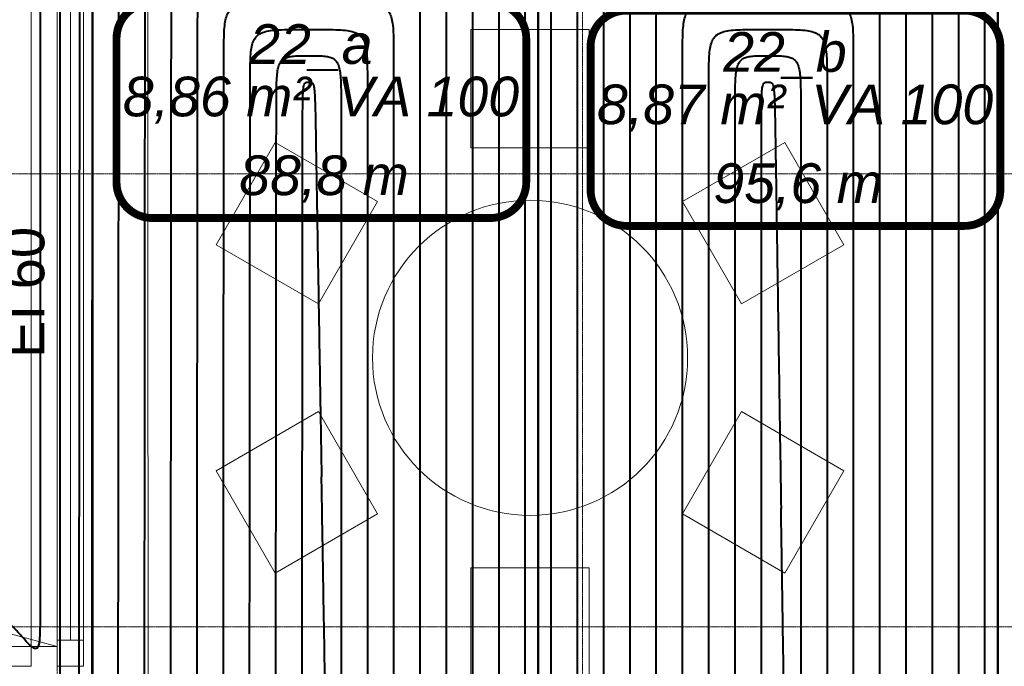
# Model space of a CAD drawing. Header units: millimetres. Extents: x 49908 to 79848, y -11883 to -3092.
# Tile 157 of 222: x 69276 to 69651, y -4614 to -4368. Entities that reach past the tile are written whole.
import ezdxf
from ezdxf.lldxf.tags import DXFTag

# ---------------------------------------------------------------- set-up
doc = ezdxf.new("R2010")
doc.units = ezdxf.units.MM
doc.linetypes.add('DASHDOT', pattern=[1, 0.5, -0.25, 0, -0.25])
doc.linetypes.add('DASHED', pattern=[19.05, 12.7, -6.35])
for name, color, linetype, lineweight in [('A stolarka', 9, 'Continuous', 9), ('A wyp ruchome', 9, 'Continuous', 9), ('A_OSIE', 9, 'DASHDOT', 9), ('A_PRZERYW', 9, 'DASHED', 9), ('\x9dciany', 9, 'Continuous', 9)]:
    doc.layers.add(name, color=color, linetype=linetype, lineweight=lineweight)
doc.layers.add('A_WYMIAR', color=9, linetype='Continuous', lineweight=5, transparency=0.2)
doc.layers.add('IS_Ogrzewanie_płaszczyznowe', color=7, linetype='SOLID', true_color=0xac00e6)
doc.layers.add('IS_Ogrzewanie_płaszczyznowe_-_opis', color=7, linetype='SOLID', true_color=0xf000f0)
doc.layers.add('IS_Rys.pętli_o.p._Powrót', color=7, linetype='DASH', lineweight=13, true_color=0x4c9a5f)
doc.layers.add('IS_Rys.pętli_o.p._Zasilanie', color=7, linetype='SOLID', lineweight=13, true_color=0xff8c1a)
tags = doc.linetypes.add('DASH', pattern=[15, 10, -5]).pattern_tags.tags
tags[6:7] = [DXFTag(74, 4), DXFTag(75, 0), DXFTag(340, '0'), DXFTag(46, 0.0), DXFTag(50, 0.0), DXFTag(44, 0.0), DXFTag(45, 0.0)]
tags[4:5] = [DXFTag(74, 4), DXFTag(75, 0), DXFTag(340, '0'), DXFTag(46, 0.0), DXFTag(50, 0.0), DXFTag(44, 0.0), DXFTag(45, 0.0)]
tags = doc.linetypes.add('SOLID', pattern=[10, 10, 0]).pattern_tags.tags
tags[6:7] = [DXFTag(74, 4), DXFTag(75, 0), DXFTag(340, '0'), DXFTag(46, 0.0), DXFTag(50, 0.0), DXFTag(44, 0.0), DXFTag(45, 0.0)]
tags[4:5] = [DXFTag(74, 4), DXFTag(75, 0), DXFTag(340, '0'), DXFTag(46, 0.0), DXFTag(50, 0.0), DXFTag(44, 0.0), DXFTag(45, 0.0)]

msp = doc.modelspace()

# ---------------------------------------------------------------- linework, layer by layer
at = {"layer": 'A stolarka'}
for p, q in [((69300.47, -4614.13), (69300.47, -4316.63)), ((69290.47, -4604.13), (69290.47, -4326.63)), ((69295.47, -4604.13), (69295.47, -4326.63))]:
    msp.add_line(p, q, dxfattribs=at)
msp.add_lwpolyline([(69300.47, -4614.13), (69300.47, -4604.13), (69290.47, -4604.13), (69290.47, -4614.13), (69300.47, -4614.13)], dxfattribs=at)
at = {"layer": 'A wyp ruchome'}
for points in [[(69492.97, -4416.63), (69447.97, -4416.63), (69447.97, -4371.63), (69492.97, -4371.63), (69492.97, -4416.63)], [(69412.44, -4437.14), (69389.94, -4476.11), (69350.97, -4453.61), (69373.47, -4414.64), (69412.44, -4437.14)], [(69551, -4476.11), (69528.5, -4437.14), (69567.47, -4414.64), (69589.97, -4453.61), (69551, -4476.11)], [(69389.94, -4517.14), (69412.44, -4556.11), (69373.47, -4578.61), (69350.97, -4539.64), (69389.94, -4517.14)], [(69528.5, -4556.11), (69551, -4517.14), (69589.97, -4539.64), (69567.47, -4578.61), (69528.5, -4556.11)], [(69447.97, -4576.63), (69492.97, -4576.63), (69492.97, -4621.63), (69447.97, -4621.63), (69447.97, -4576.63)]]:
    msp.add_lwpolyline(points, close=True, dxfattribs=at)
msp.add_circle((69470.47, -4496.63), 60, dxfattribs=at)
at = {"layer": 'A_OSIE', "ltscale": 0.3, "transparency": 33554559}
for p, q in [((69290.47, -3902.99), (69290.47, -7140.05)), ((69490.47, -3902.99), (69490.47, -7140.05)), ((70341.81, -4426.63), (67440.85, -4426.63)), ((67440.85, -4599.13), (70341.81, -4599.13))]:
    msp.add_line(p, q, dxfattribs=at)
at = {"layer": 'A_PRZERYW', "ltscale": 0.01}
for points in [[(69304.08, -6611.63), (69304.08, -4282.11)], [(69300.47, -4306.63), (69300.47, -4614.13)], [(69325.47, -6611.63), (69324.96, -4306.63)], [(69280.47, -4316.63), (69280.47, -4614.13)], [(68700.47, -4614.13), (69280.47, -4614.13)]]:
    msp.add_lwpolyline(points, dxfattribs=at)
at = {"layer": 'IS_Ogrzewanie_płaszczyznowe', "lineweight": 40}
for p, q in [((69291.43, -4306.69), (69291.43, -4617.99)), ((69298.96, -4306.63), (69298.53, -4813.3)), ((69473.53, -4813.3), (69473.53, -4306.63)), ((69473.53, -4306.63), (69473.53, -4813.3)), ((69648.53, -4306.63), (69648.53, -4813.3)), ((69648.53, -4813.3), (69648.53, -4306.63))]:
    msp.add_line(p, q, dxfattribs=at)
at = {"layer": 'IS_Ogrzewanie_płaszczyznowe_-_opis'}
for points in [[(69326.69, -4443.41, 3, 3, 0), (69455.36, -4443.41, 3, 3, 0.414214), (69469.02, -4429.74, 3, 3, 0), (69469.02, -4375.07, 3, 3, 0.414214), (69455.36, -4361.41, 3, 3, 0), (69326.69, -4361.41, 3, 3, 0.414214), (69313.02, -4375.07, 3, 3, 0), (69313.02, -4429.74, 3, 3, 0.414214), (69326.69, -4443.41, 3, 3, 0)], [(69507.19, -4446.41, 3, 3, 0), (69635.86, -4446.41, 3, 3, 0.414214), (69649.52, -4432.74, 3, 3, 0), (69649.52, -4378.07, 3, 3, 0.414214), (69635.86, -4364.41, 3, 3, 0), (69507.19, -4364.41, 3, 3, 0.414214), (69493.52, -4378.07, 3, 3, 0), (69493.52, -4432.74, 3, 3, 0.414214), (69507.19, -4446.41, 3, 3, 0)]]:
    msp.add_lwpolyline(points, format="xyseb", dxfattribs=at)
at = {"layer": 'IS_Rys.pętli_o.p._Powrót', "lineweight": 40}
for points, knots in [([(69303.55, -4788.3), (69303.55, -4784.75), (69303.56, -4771.49), (69303.59, -4743.7), (69303.62, -4701.49), (69303.67, -4649), (69303.72, -4590.33), (69303.77, -4529.6), (69303.82, -4470.93), (69303.86, -4418.43), (69303.9, -4376.23), (69303.92, -4348.44), (69303.93, -4335.17), (69303.94, -4331.63)], [0, 0, 0, 0, 0.106363, 0.398002, 0.833747, 1.372422, 1.972857, 2.593878, 3.194313, 3.732989, 4.168733, 4.460373, 4.566735, 4.566735, 4.566735, 4.566735]), ([(69468.53, -4331.63), (69468.53, -4334.81), (69468.53, -4346.74), (69468.53, -4371.74), (69468.53, -4409.69), (69468.53, -4456.89), (69468.53, -4509.65), (69468.53, -4564.26), (69468.53, -4617.02), (69468.53, -4664.23), (69468.53, -4702.18), (69468.53, -4727.17), (69468.53, -4739.1), (69468.53, -4742.29)], [0, 0, 0, 0, 0.095646, 0.357901, 0.74974, 1.234141, 1.774077, 2.332526, 2.872462, 3.356862, 3.748702, 4.010957, 4.106603, 4.106603, 4.106603, 4.106603]), ([(69478.53, -4752.29), (69478.53, -4749.02), (69478.53, -4736.8), (69478.53, -4711.2), (69478.53, -4672.33), (69478.53, -4623.97), (69478.53, -4569.93), (69478.53, -4513.99), (69478.53, -4459.94), (69478.53, -4411.59), (69478.53, -4372.71), (69478.53, -4347.11), (69478.53, -4334.89), (69478.53, -4331.63)], [0, 0, 0, 0, 0.097975, 0.366616, 0.767997, 1.264193, 1.817278, 2.389325, 2.94241, 3.438605, 3.839987, 4.108628, 4.206603, 4.206603, 4.206603, 4.206603]), ([(69643.53, -4331.63), (69643.53, -4335), (69643.53, -4347.63), (69643.53, -4374.08), (69643.53, -4414.25), (69643.53, -4464.22), (69643.53, -4520.07), (69643.53, -4577.87), (69643.53, -4633.72), (69643.53, -4683.69), (69643.53, -4723.86), (69643.53, -4750.31), (69643.53, -4762.94), (69643.53, -4766.32)], [0, 0, 0, 0, 0.101243, 0.378844, 0.793612, 1.306357, 1.877888, 2.469015, 3.040546, 3.553291, 3.968059, 4.24566, 4.346903, 4.346903, 4.346903, 4.346903]), ([(69283.93, -4334.19), (69283.93, -4336.18), (69283.93, -4343.62), (69283.93, -4359.22), (69283.93, -4382.9), (69283.93, -4412.37), (69283.93, -4445.29), (69283.93, -4479.38), (69283.93, -4512.31), (69283.93, -4541.77), (69283.93, -4565.45), (69283.93, -4581.05), (69283.93, -4588.5), (69283.93, -4590.49)], [0, 0, 0, 0, 0.059694, 0.223372, 0.467926, 0.770248, 1.107231, 1.455769, 1.792752, 2.095074, 2.339628, 2.503306, 2.563, 2.563, 2.563, 2.563]), ([(69323.6, -4732.29), (69323.6, -4729.33), (69323.61, -4718.27), (69323.63, -4695.11), (69323.66, -4659.93), (69323.7, -4616.17), (69323.74, -4567.27), (69323.78, -4516.65), (69323.82, -4467.74), (69323.86, -4423.98), (69323.89, -4388.81), (69323.91, -4365.64), (69323.92, -4354.58), (69323.92, -4351.63)], [0, 0, 0, 0, 0.088659, 0.331755, 0.69497, 1.143983, 1.644476, 2.162128, 2.662621, 3.111634, 3.474849, 3.717946, 3.806604, 3.806604, 3.806604, 3.806604]), ([(69343.9, -4371.63), (69343.9, -4369.97), (69343.91, -4366.95), (69343.98, -4362.85), (69344.23, -4359.54), (69344.74, -4356.91), (69345.66, -4354.85), (69347.15, -4353.36), (69349.2, -4352.45), (69351.83, -4351.94), (69355.14, -4351.7), (69359.25, -4351.62), (69362.26, -4351.63), (69363.92, -4351.63)], [0, 0, 0, 0, 0.0497374, 0.0904731, 0.1232074, 0.1492079, 0.1703855, 0.1897315, 0.2109091, 0.2369097, 0.2696439, 0.3103796, 0.360117, 0.360117, 0.360117, 0.360117]), ([(69408.53, -4351.63), (69410.18, -4351.63), (69413.2, -4351.62), (69417.31, -4351.7), (69420.62, -4351.94), (69423.24, -4352.45), (69425.3, -4353.36), (69426.79, -4354.85), (69427.7, -4356.91), (69428.21, -4359.54), (69428.45, -4362.85), (69428.53, -4366.95), (69428.53, -4369.97), (69428.53, -4371.63)], [0, 0, 0, 0, 0.0497373, 0.0904721, 0.1232039, 0.1491998, 0.1703704, 0.1897083, 0.2108788, 0.2368747, 0.2696065, 0.3103414, 0.3600787, 0.3600787, 0.3600787, 0.3600787]), ([(69448.53, -4351.63), (69448.53, -4354.5), (69448.53, -4365.27), (69448.53, -4387.83), (69448.53, -4422.08), (69448.53, -4464.69), (69448.53, -4512.31), (69448.53, -4561.6), (69448.53, -4609.22), (69448.53, -4651.83), (69448.53, -4686.08), (69448.53, -4708.64), (69448.53, -4719.41), (69448.53, -4722.29)], [0, 0, 0, 0, 0.08633, 0.32304, 0.676713, 1.11393, 1.601275, 2.105328, 2.592673, 3.02989, 3.383563, 3.620273, 3.706603, 3.706603, 3.706603, 3.706603]), ([(69498.53, -4766.32), (69498.53, -4763.1), (69498.53, -4751.05), (69498.53, -4725.81), (69498.53, -4687.49), (69498.53, -4639.82), (69498.53, -4586.54), (69498.53, -4531.4), (69498.53, -4478.12), (69498.53, -4430.45), (69498.53, -4392.13), (69498.53, -4366.89), (69498.53, -4354.85), (69498.53, -4351.63)], [0, 0, 0, 0, 0.096585, 0.361413, 0.757098, 1.246252, 1.791487, 2.355416, 2.900651, 3.389805, 3.78549, 4.050318, 4.146903, 4.146903, 4.146903, 4.146903]), ([(69518.53, -4371.63), (69518.53, -4369.97), (69518.52, -4366.95), (69518.6, -4362.85), (69518.85, -4359.54), (69519.35, -4356.91), (69520.26, -4354.85), (69521.75, -4353.36), (69523.81, -4352.45), (69526.44, -4351.94), (69529.75, -4351.7), (69533.85, -4351.62), (69536.87, -4351.63), (69538.53, -4351.63)], [0, 0, 0, 0, 0.0497373, 0.0904721, 0.1232039, 0.1491998, 0.1703704, 0.1897083, 0.2108788, 0.2368747, 0.2696065, 0.3103414, 0.3600787, 0.3600787, 0.3600787, 0.3600787]), ([(69583.53, -4351.63), (69585.18, -4351.63), (69588.2, -4351.62), (69592.31, -4351.7), (69595.62, -4351.94), (69598.24, -4352.45), (69600.3, -4353.36), (69601.79, -4354.85), (69602.7, -4356.91), (69603.21, -4359.54), (69603.45, -4362.85), (69603.53, -4366.95), (69603.53, -4369.97), (69603.53, -4371.63)], [0, 0, 0, 0, 0.0497373, 0.0904721, 0.1232039, 0.1491998, 0.1703704, 0.1897083, 0.2108788, 0.2368747, 0.2696065, 0.3103414, 0.3600787, 0.3600787, 0.3600787, 0.3600787]), ([(69623.53, -4351.63), (69623.53, -4354.69), (69623.53, -4366.16), (69623.53, -4390.18), (69623.53, -4426.65), (69623.53, -4472.02), (69623.53, -4522.73), (69623.53, -4575.22), (69623.53, -4625.92), (69623.53, -4671.29), (69623.53, -4707.77), (69623.53, -4731.79), (69623.53, -4743.25), (69623.53, -4746.32)], [0, 0, 0, 0, 0.091926, 0.343983, 0.720584, 1.186147, 1.705086, 2.241817, 2.760756, 3.226319, 3.60292, 3.854976, 3.946903, 3.946903, 3.946903, 3.946903]), ([(69343.61, -4722.29), (69343.61, -4719.56), (69343.62, -4709.38), (69343.63, -4688.04), (69343.66, -4655.63), (69343.7, -4615.32), (69343.73, -4570.27), (69343.77, -4523.64), (69343.81, -4478.59), (69343.85, -4438.28), (69343.87, -4405.88), (69343.89, -4384.54), (69343.9, -4374.35), (69343.9, -4371.63)], [0, 0, 0, 0, 0.081671, 0.305609, 0.640199, 1.053825, 1.514874, 1.99173, 2.452779, 2.866405, 3.200995, 3.424933, 3.506604, 3.506604, 3.506604, 3.506604]), ([(69363.89, -4391.63), (69363.89, -4389.97), (69363.89, -4386.95), (69363.97, -4382.85), (69364.21, -4379.54), (69364.72, -4376.91), (69365.64, -4374.85), (69367.13, -4373.36), (69369.19, -4372.45), (69371.81, -4371.94), (69375.12, -4371.7), (69379.23, -4371.62), (69382.25, -4371.63), (69383.9, -4371.63)], [0, 0, 0, 0, 0.0497374, 0.0904731, 0.1232074, 0.1492079, 0.1703855, 0.1897315, 0.2109091, 0.2369097, 0.2696439, 0.3103796, 0.360117, 0.360117, 0.360117, 0.360117]), ([(69383.9, -4371.63), (69383.94, -4371.63), (69384.07, -4371.63), (69384.36, -4371.63), (69384.78, -4371.63), (69385.31, -4371.63), (69385.91, -4371.63), (69386.52, -4371.63), (69387.12, -4371.63), (69387.65, -4371.63), (69388.08, -4371.63), (69388.36, -4371.63), (69388.49, -4371.63), (69388.53, -4371.63)], [0, 0, 0, 0, 0.00107685, 0.00402951, 0.00844113, 0.01389486, 0.01997387, 0.02626129, 0.0323403, 0.03779403, 0.04220565, 0.04515831, 0.04623516, 0.04623516, 0.04623516, 0.04623516]), ([(69388.53, -4371.63), (69390.18, -4371.63), (69393.2, -4371.62), (69397.31, -4371.7), (69400.62, -4371.94), (69403.24, -4372.45), (69405.3, -4373.36), (69406.79, -4374.85), (69407.7, -4376.91), (69408.21, -4379.54), (69408.45, -4382.85), (69408.53, -4386.95), (69408.53, -4389.97), (69408.53, -4391.63)], [0, 0, 0, 0, 0.0497373, 0.0904721, 0.1232039, 0.1491998, 0.1703704, 0.1897083, 0.2108788, 0.2368747, 0.2696065, 0.3103414, 0.3600787, 0.3600787, 0.3600787, 0.3600787]), ([(69428.53, -4371.63), (69428.53, -4374.19), (69428.53, -4383.8), (69428.53, -4403.92), (69428.53, -4434.48), (69428.53, -4472.49), (69428.53, -4514.97), (69428.53, -4558.94), (69428.53, -4601.42), (69428.53, -4639.43), (69428.53, -4669.99), (69428.53, -4690.11), (69428.53, -4699.72), (69428.53, -4702.29)], [0, 0, 0, 0, 0.077013, 0.288179, 0.603685, 0.99372, 1.428472, 1.87813, 2.312883, 2.702918, 3.018424, 3.229589, 3.306603, 3.306603, 3.306603, 3.306603]), ([(69518.53, -4746.32), (69518.53, -4743.41), (69518.53, -4732.52), (69518.53, -4709.72), (69518.53, -4675.09), (69518.53, -4632.02), (69518.53, -4583.89), (69518.53, -4534.06), (69518.53, -4485.92), (69518.53, -4442.85), (69518.53, -4408.22), (69518.53, -4385.42), (69518.53, -4374.54), (69518.53, -4371.63)], [0, 0, 0, 0, 0.087268, 0.326552, 0.68407, 1.126041, 1.618685, 2.128218, 2.620861, 3.062833, 3.420351, 3.659635, 3.746903, 3.746903, 3.746903, 3.746903]), ([(69538.53, -4391.63), (69538.53, -4389.97), (69538.52, -4386.95), (69538.6, -4382.85), (69538.85, -4379.54), (69539.35, -4376.91), (69540.26, -4374.85), (69541.75, -4373.36), (69543.81, -4372.45), (69546.44, -4371.94), (69549.75, -4371.7), (69553.85, -4371.62), (69556.87, -4371.63), (69558.53, -4371.63)], [0, 0, 0, 0, 0.0497373, 0.0904721, 0.1232039, 0.1491998, 0.1703704, 0.1897083, 0.2108788, 0.2368747, 0.2696065, 0.3103414, 0.3600787, 0.3600787, 0.3600787, 0.3600787]), ([(69558.53, -4371.63), (69558.57, -4371.63), (69558.71, -4371.63), (69559.02, -4371.63), (69559.48, -4371.63), (69560.05, -4371.63), (69560.69, -4371.63), (69561.36, -4371.63), (69562, -4371.63), (69562.58, -4371.63), (69563.04, -4371.63), (69563.34, -4371.63), (69563.49, -4371.63), (69563.53, -4371.63)], [0, 0, 0, 0, 0.00116427, 0.00435664, 0.0091264, 0.01502288, 0.0215954, 0.02839325, 0.03496576, 0.04086224, 0.04563201, 0.04882437, 0.04998865, 0.04998865, 0.04998865, 0.04998865]), ([(69563.53, -4371.63), (69565.18, -4371.63), (69568.2, -4371.62), (69572.31, -4371.7), (69575.62, -4371.94), (69578.24, -4372.45), (69580.3, -4373.36), (69581.79, -4374.85), (69582.7, -4376.91), (69583.21, -4379.54), (69583.45, -4382.85), (69583.53, -4386.95), (69583.53, -4389.97), (69583.53, -4391.63)], [0, 0, 0, 0, 0.0497373, 0.0904721, 0.1232039, 0.1491998, 0.1703704, 0.1897083, 0.2108788, 0.2368747, 0.2696065, 0.3103414, 0.3600787, 0.3600787, 0.3600787, 0.3600787]), ([(69603.53, -4371.63), (69603.53, -4374.38), (69603.53, -4384.68), (69603.53, -4406.27), (69603.53, -4439.05), (69603.53, -4479.82), (69603.53, -4525.39), (69603.53, -4572.56), (69603.53, -4618.12), (69603.53, -4658.9), (69603.53, -4691.67), (69603.53, -4713.26), (69603.53, -4723.56), (69603.53, -4726.32)], [0, 0, 0, 0, 0.08261, 0.309122, 0.647556, 1.065936, 1.532283, 2.014619, 2.480967, 2.899347, 3.237781, 3.464293, 3.546903, 3.546903, 3.546903, 3.546903]), ([(69363.62, -4702.29), (69363.62, -4699.87), (69363.63, -4690.85), (69363.65, -4671.94), (69363.67, -4643.24), (69363.7, -4607.52), (69363.74, -4567.61), (69363.77, -4526.3), (69363.81, -4486.39), (69363.84, -4450.68), (69363.86, -4421.97), (69363.88, -4403.06), (69363.88, -4394.04), (69363.89, -4391.63)], [0, 0, 0, 0, 0.072355, 0.270748, 0.567171, 0.933615, 1.342072, 1.764532, 2.172989, 2.539433, 2.835856, 3.034249, 3.106604, 3.106604, 3.106604, 3.106604]), ([(69383.87, -4411.63), (69383.87, -4409.97), (69383.87, -4406.95), (69383.89, -4402.85), (69383.92, -4399.56), (69383.98, -4396.99), (69384.07, -4395.05), (69384.22, -4393.64), (69384.42, -4392.68), (69384.71, -4392.05), (69385.15, -4391.71), (69385.66, -4391.62), (69386.01, -4391.63), (69386.21, -4391.63)], [0, 0, 0, 0, 0.0497371, 0.0904586, 0.1230676, 0.1484708, 0.1675847, 0.1813517, 0.1907831, 0.1970774, 0.2018186, 0.2066594, 0.2124316, 0.2124316, 0.2124316, 0.2124316]), ([(69386.21, -4391.63), (69386.4, -4391.63), (69386.75, -4391.62), (69387.27, -4391.71), (69387.71, -4392.04), (69388.01, -4392.68), (69388.23, -4393.64), (69388.4, -4395.05), (69388.52, -4396.99), (69388.63, -4399.56), (69388.71, -4402.85), (69388.79, -4406.95), (69388.84, -4409.97), (69388.87, -4411.62)], [0, 0, 0, 0, 0.0057746, 0.0106319, 0.0154097, 0.0217458, 0.0312119, 0.0450042, 0.0641352, 0.0895488, 0.1221632, 0.1628867, 0.212624, 0.212624, 0.212624, 0.212624]), ([(69408.53, -4391.63), (69408.53, -4393.88), (69408.53, -4402.33), (69408.53, -4420.02), (69408.53, -4446.88), (69408.53, -4480.29), (69408.53, -4517.63), (69408.53, -4556.28), (69408.53, -4593.63), (69408.53, -4627.04), (69408.53, -4653.9), (69408.53, -4671.59), (69408.53, -4680.03), (69408.53, -4682.29)], [0, 0, 0, 0, 0.067697, 0.253318, 0.530657, 0.873509, 1.25567, 1.650933, 2.033093, 2.375946, 2.653285, 2.838906, 2.906603, 2.906603, 2.906603, 2.906603]), ([(69538.53, -4726.32), (69538.53, -4723.72), (69538.53, -4714), (69538.53, -4693.63), (69538.53, -4662.7), (69538.53, -4624.22), (69538.53, -4581.23), (69538.53, -4536.72), (69538.53, -4493.72), (69538.53, -4455.25), (69538.53, -4424.32), (69538.53, -4403.95), (69538.53, -4394.22), (69538.53, -4391.63)], [0, 0, 0, 0, 0.077952, 0.291691, 0.611042, 1.005831, 1.445882, 1.901021, 2.341072, 2.73586, 3.055212, 3.268951, 3.346903, 3.346903, 3.346903, 3.346903]), ([(69558.53, -4411.63), (69558.53, -4409.97), (69558.53, -4406.95), (69558.54, -4402.85), (69558.57, -4399.56), (69558.63, -4396.99), (69558.73, -4395.05), (69558.89, -4393.64), (69559.11, -4392.68), (69559.42, -4392.04), (69559.89, -4391.71), (69560.44, -4391.62), (69560.82, -4391.63), (69561.03, -4391.63)], [0, 0, 0, 0, 0.049737, 0.0904585, 0.1230675, 0.1484715, 0.1675892, 0.1813695, 0.1908407, 0.1972425, 0.202218, 0.2074146, 0.2136321, 0.2136321, 0.2136321, 0.2136321]), ([(69561.03, -4391.63), (69561.23, -4391.63), (69561.61, -4391.62), (69562.17, -4391.71), (69562.64, -4392.04), (69562.96, -4392.68), (69563.2, -4393.64), (69563.37, -4395.05), (69563.51, -4396.99), (69563.61, -4399.56), (69563.69, -4402.85), (69563.76, -4406.95), (69563.81, -4409.97), (69563.83, -4411.62)], [0, 0, 0, 0, 0.0062198, 0.0114323, 0.0164437, 0.0228877, 0.0323944, 0.0462008, 0.0653362, 0.0907508, 0.1233653, 0.1640888, 0.2138262, 0.2138262, 0.2138262, 0.2138262]), ([(69583.53, -4391.63), (69583.53, -4394.07), (69583.53, -4403.21), (69583.53, -4422.36), (69583.53, -4451.44), (69583.53, -4487.62), (69583.53, -4528.05), (69583.53, -4569.9), (69583.53, -4610.33), (69583.53, -4646.5), (69583.53, -4675.58), (69583.53, -4694.73), (69583.53, -4703.87), (69583.53, -4706.32)], [0, 0, 0, 0, 0.073294, 0.27426, 0.574528, 0.945726, 1.359481, 1.787422, 2.201177, 2.572374, 2.872642, 3.073609, 3.146903, 3.146903, 3.146903, 3.146903]), ([(69383.64, -4682.29), (69383.64, -4680.19), (69383.65, -4672.32), (69383.66, -4655.85), (69383.68, -4630.84), (69383.71, -4599.73), (69383.74, -4564.95), (69383.77, -4528.96), (69383.8, -4494.19), (69383.83, -4463.07), (69383.85, -4438.06), (69383.86, -4421.59), (69383.87, -4413.73), (69383.87, -4411.63)], [0, 0, 0, 0, 0.063039, 0.235887, 0.494143, 0.813405, 1.169269, 1.537335, 1.893199, 2.212461, 2.470717, 2.643565, 2.706604, 2.706604, 2.706604, 2.706604]), ([(69388.87, -4411.62), (69388.88, -4412.64), (69388.95, -4416.42), (69389.08, -4424.35), (69389.29, -4436.4), (69389.54, -4451.38), (69389.83, -4468.12), (69390.12, -4485.46), (69390.4, -4502.2), (69390.66, -4517.18), (69390.86, -4529.23), (69391, -4537.16), (69391.06, -4540.94), (69391.08, -4541.96)], [0, 0, 0, 0, 0.03036, 0.113605, 0.237983, 0.391741, 0.563128, 0.74039, 0.911777, 1.065535, 1.189913, 1.273158, 1.303518, 1.303518, 1.303518, 1.303518]), ([(69558.53, -4706.32), (69558.53, -4704.03), (69558.53, -4695.47), (69558.53, -4677.53), (69558.53, -4650.3), (69558.53, -4616.43), (69558.53, -4578.57), (69558.53, -4539.38), (69558.53, -4501.52), (69558.53, -4467.64), (69558.53, -4440.41), (69558.53, -4422.48), (69558.53, -4413.91), (69558.53, -4411.63)], [0, 0, 0, 0, 0.068636, 0.25683, 0.538015, 0.885621, 1.27308, 1.673823, 2.061282, 2.408888, 2.690073, 2.878267, 2.946903, 2.946903, 2.946903, 2.946903]), ([(69563.83, -4411.62), (69563.85, -4412.73), (69563.91, -4416.86), (69564.05, -4425.53), (69564.25, -4438.68), (69564.5, -4455.04), (69564.78, -4473.33), (69565.08, -4492.26), (69565.36, -4510.55), (69565.61, -4526.91), (69565.81, -4540.07), (69565.95, -4548.73), (69566.01, -4552.87), (69566.03, -4553.97)], [0, 0, 0, 0, 0.033158, 0.124074, 0.259914, 0.427842, 0.615023, 0.808621, 0.995802, 1.16373, 1.29957, 1.390486, 1.423644, 1.423644, 1.423644, 1.423644]), ([(69283.93, -4590.49), (69283.93, -4592.14), (69283.94, -4595.14), (69283.91, -4599.19), (69283.82, -4602.34), (69283.64, -4604.7), (69283.35, -4606.25), (69282.87, -4607.34), (69281.84, -4607.47), (69280.88, -4606.78), (69279.67, -4605.7), (69278.16, -4604.09), (69277.05, -4602.86), (69276.43, -4602.17)], [0, 0, 0, 0, 0.0496746, 0.0899606, 0.121399, 0.1445763, 0.1602313, 0.1697249, 0.1769867, 0.1877409, 0.203989, 0.226017, 0.2537509, 0.2537509, 0.2537509, 0.2537509]), ([(69276.43, -4602.17), (69275.81, -4601.48), (69274.66, -4600.21), (69273.02, -4598.47), (69271.49, -4597.07), (69269.94, -4595.96), (69268.25, -4595.14), (69266.3, -4594.57), (69263.99, -4594.21), (69261.19, -4593.99), (69257.78, -4593.89), (69253.62, -4593.86), (69250.59, -4593.86), (69248.93, -4593.86)], [0, 0, 0, 0, 0.0279461, 0.0514614, 0.0717399, 0.0901499, 0.1082979, 0.12794, 0.1507807, 0.1783571, 0.2120556, 0.2531737, 0.3029671, 0.3029671, 0.3029671, 0.3029671])]:
    msp.add_open_spline(points, degree=3, knots=knots, dxfattribs=at)
at = {"layer": 'IS_Rys.pętli_o.p._Zasilanie', "lineweight": 40}
for points, knots in [([(69313.55, -4788.3), (69313.55, -4784.83), (69313.56, -4771.86), (69313.59, -4744.67), (69313.62, -4703.39), (69313.67, -4652.05), (69313.71, -4594.66), (69313.76, -4535.26), (69313.81, -4477.88), (69313.86, -4426.53), (69313.89, -4385.25), (69313.92, -4358.07), (69313.93, -4345.09), (69313.93, -4341.63)], [0, 0, 0, 0, 0.104034, 0.389287, 0.81549, 1.34237, 1.929656, 2.537079, 3.124366, 3.651246, 4.077448, 4.362702, 4.466735, 4.466735, 4.466735, 4.466735]), ([(69458.53, -4341.63), (69458.53, -4344.66), (69458.53, -4356.01), (69458.53, -4379.78), (69458.53, -4415.88), (69458.53, -4460.79), (69458.53, -4510.98), (69458.53, -4562.93), (69458.53, -4613.12), (69458.53, -4658.03), (69458.53, -4694.13), (69458.53, -4717.9), (69458.53, -4729.25), (69458.53, -4732.29)], [0, 0, 0, 0, 0.090988, 0.34047, 0.713226, 1.174035, 1.687676, 2.218927, 2.732567, 3.193376, 3.566132, 3.815615, 3.906603, 3.906603, 3.906603, 3.906603]), ([(69488.53, -4766.32), (69488.53, -4763.02), (69488.53, -4750.68), (69488.53, -4724.84), (69488.53, -4685.59), (69488.53, -4636.77), (69488.53, -4582.21), (69488.53, -4525.73), (69488.53, -4471.17), (69488.53, -4422.35), (69488.53, -4383.11), (69488.53, -4357.26), (69488.53, -4344.92), (69488.53, -4341.63)], [0, 0, 0, 0, 0.098914, 0.370128, 0.775355, 1.276304, 1.834688, 2.412215, 2.970598, 3.471548, 3.876774, 4.147989, 4.246903, 4.246903, 4.246903, 4.246903]), ([(69633.53, -4341.63), (69633.53, -4344.85), (69633.53, -4356.89), (69633.53, -4382.13), (69633.53, -4420.45), (69633.53, -4468.12), (69633.53, -4521.4), (69633.53, -4576.54), (69633.53, -4629.82), (69633.53, -4677.49), (69633.53, -4715.81), (69633.53, -4741.05), (69633.53, -4753.1), (69633.53, -4756.32)], [0, 0, 0, 0, 0.096585, 0.361413, 0.757098, 1.246252, 1.791487, 2.355416, 2.900651, 3.389805, 3.78549, 4.050318, 4.146903, 4.146903, 4.146903, 4.146903]), ([(69333.6, -4732.29), (69333.6, -4729.41), (69333.61, -4718.64), (69333.63, -4696.08), (69333.66, -4661.83), (69333.69, -4619.22), (69333.73, -4571.6), (69333.78, -4522.31), (69333.82, -4474.69), (69333.85, -4432.08), (69333.88, -4397.83), (69333.9, -4375.27), (69333.91, -4364.5), (69333.91, -4361.63)], [0, 0, 0, 0, 0.08633, 0.32304, 0.676713, 1.113931, 1.601275, 2.105329, 2.592674, 3.029891, 3.383564, 3.620275, 3.706604, 3.706604, 3.706604, 3.706604]), ([(69353.9, -4381.63), (69353.9, -4379.97), (69353.9, -4376.95), (69353.98, -4372.85), (69354.22, -4369.54), (69354.73, -4366.91), (69355.65, -4364.85), (69357.14, -4363.36), (69359.2, -4362.45), (69361.82, -4361.94), (69365.13, -4361.7), (69369.24, -4361.62), (69372.25, -4361.63), (69373.91, -4361.63)], [0, 0, 0, 0, 0.0497374, 0.0904731, 0.1232074, 0.1492079, 0.1703855, 0.1897315, 0.2109091, 0.2369097, 0.2696439, 0.3103796, 0.360117, 0.360117, 0.360117, 0.360117]), ([(69398.53, -4361.63), (69400.18, -4361.63), (69403.2, -4361.62), (69407.31, -4361.7), (69410.62, -4361.94), (69413.24, -4362.45), (69415.3, -4363.36), (69416.79, -4364.85), (69417.7, -4366.91), (69418.21, -4369.54), (69418.45, -4372.85), (69418.53, -4376.95), (69418.53, -4379.97), (69418.53, -4381.63)], [0, 0, 0, 0, 0.0497373, 0.0904721, 0.1232039, 0.1491998, 0.1703704, 0.1897083, 0.2108788, 0.2368747, 0.2696065, 0.3103414, 0.3600787, 0.3600787, 0.3600787, 0.3600787]), ([(69438.53, -4361.63), (69438.53, -4364.35), (69438.53, -4374.54), (69438.53, -4395.88), (69438.53, -4428.28), (69438.53, -4468.59), (69438.53, -4513.64), (69438.53, -4560.27), (69438.53, -4605.32), (69438.53, -4645.63), (69438.53, -4678.04), (69438.53, -4699.38), (69438.53, -4709.56), (69438.53, -4712.29)], [0, 0, 0, 0, 0.081671, 0.305609, 0.640199, 1.053825, 1.514873, 1.991729, 2.452778, 2.866404, 3.200993, 3.424931, 3.506603, 3.506603, 3.506603, 3.506603]), ([(69508.53, -4756.32), (69508.53, -4753.25), (69508.53, -4741.79), (69508.53, -4717.77), (69508.53, -4681.29), (69508.53, -4635.92), (69508.53, -4585.22), (69508.53, -4532.73), (69508.53, -4482.02), (69508.53, -4436.65), (69508.53, -4400.18), (69508.53, -4376.16), (69508.53, -4364.69), (69508.53, -4361.63)], [0, 0, 0, 0, 0.091926, 0.343983, 0.720584, 1.186147, 1.705086, 2.241817, 2.760756, 3.226319, 3.60292, 3.854976, 3.946903, 3.946903, 3.946903, 3.946903]), ([(69528.53, -4381.63), (69528.53, -4379.97), (69528.52, -4376.95), (69528.6, -4372.85), (69528.85, -4369.54), (69529.35, -4366.91), (69530.26, -4364.85), (69531.75, -4363.36), (69533.81, -4362.45), (69536.44, -4361.94), (69539.75, -4361.7), (69543.85, -4361.62), (69546.87, -4361.63), (69548.53, -4361.63)], [0, 0, 0, 0, 0.0497373, 0.0904721, 0.1232039, 0.1491998, 0.1703704, 0.1897083, 0.2108788, 0.2368747, 0.2696065, 0.3103414, 0.3600787, 0.3600787, 0.3600787, 0.3600787]), ([(69573.53, -4361.63), (69575.18, -4361.63), (69578.2, -4361.62), (69582.31, -4361.7), (69585.62, -4361.94), (69588.24, -4362.45), (69590.3, -4363.36), (69591.79, -4364.85), (69592.7, -4366.91), (69593.21, -4369.54), (69593.45, -4372.85), (69593.53, -4376.95), (69593.53, -4379.97), (69593.53, -4381.63)], [0, 0, 0, 0, 0.0497373, 0.0904721, 0.1232039, 0.1491998, 0.1703704, 0.1897083, 0.2108788, 0.2368747, 0.2696065, 0.3103414, 0.3600787, 0.3600787, 0.3600787, 0.3600787]), ([(69613.53, -4361.63), (69613.53, -4364.54), (69613.53, -4375.42), (69613.53, -4398.22), (69613.53, -4432.85), (69613.53, -4475.92), (69613.53, -4524.06), (69613.53, -4573.89), (69613.53, -4622.02), (69613.53, -4665.09), (69613.53, -4699.72), (69613.53, -4722.52), (69613.53, -4733.41), (69613.53, -4736.32)], [0, 0, 0, 0, 0.087268, 0.326552, 0.68407, 1.126041, 1.618685, 2.128218, 2.620861, 3.062833, 3.420351, 3.659635, 3.746903, 3.746903, 3.746903, 3.746903]), ([(69353.61, -4712.29), (69353.62, -4709.72), (69353.62, -4700.11), (69353.64, -4679.99), (69353.67, -4649.43), (69353.7, -4611.42), (69353.74, -4568.94), (69353.77, -4524.97), (69353.81, -4482.49), (69353.84, -4444.48), (69353.87, -4413.92), (69353.88, -4393.8), (69353.89, -4384.19), (69353.9, -4381.63)], [0, 0, 0, 0, 0.077013, 0.288179, 0.603685, 0.99372, 1.428473, 1.878131, 2.312884, 2.702919, 3.018425, 3.229591, 3.306604, 3.306604, 3.306604, 3.306604]), ([(69373.88, -4401.63), (69373.88, -4399.97), (69373.88, -4396.95), (69373.93, -4392.85), (69374.08, -4389.55), (69374.39, -4386.96), (69374.92, -4384.96), (69375.79, -4383.47), (69377.08, -4382.48), (69378.74, -4381.95), (69380.8, -4381.7), (69383.33, -4381.62), (69385.19, -4381.63), (69386.21, -4381.63)], [0, 0, 0, 0, 0.0497372, 0.0904642, 0.1231201, 0.1487472, 0.1686524, 0.1847171, 0.1996268, 0.2162281, 0.2365119, 0.261611, 0.2922396, 0.2922396, 0.2922396, 0.2922396]), ([(69386.21, -4381.63), (69387.23, -4381.63), (69389.09, -4381.62), (69391.62, -4381.7), (69393.68, -4381.95), (69395.34, -4382.48), (69396.63, -4383.47), (69397.5, -4384.96), (69398.02, -4386.96), (69398.33, -4389.55), (69398.48, -4392.85), (69398.53, -4396.95), (69398.53, -4399.97), (69398.53, -4401.63)], [0, 0, 0, 0, 0.0306285, 0.0557267, 0.0760081, 0.0926049, 0.1075084, 0.1235671, 0.1434677, 0.1690919, 0.2017463, 0.2424727, 0.2922099, 0.2922099, 0.2922099, 0.2922099]), ([(69418.53, -4381.63), (69418.53, -4384.04), (69418.53, -4393.06), (69418.53, -4411.97), (69418.53, -4440.68), (69418.53, -4476.39), (69418.53, -4516.3), (69418.53, -4557.61), (69418.53, -4597.52), (69418.53, -4633.24), (69418.53, -4661.94), (69418.53, -4680.85), (69418.53, -4689.87), (69418.53, -4692.29)], [0, 0, 0, 0, 0.072355, 0.270748, 0.567171, 0.933615, 1.342071, 1.764532, 2.172988, 2.539432, 2.835855, 3.034248, 3.106603, 3.106603, 3.106603, 3.106603]), ([(69528.53, -4736.32), (69528.53, -4733.56), (69528.53, -4723.26), (69528.53, -4701.67), (69528.53, -4668.9), (69528.53, -4628.12), (69528.53, -4582.56), (69528.53, -4535.39), (69528.53, -4489.82), (69528.53, -4449.05), (69528.53, -4416.27), (69528.53, -4394.68), (69528.53, -4384.38), (69528.53, -4381.63)], [0, 0, 0, 0, 0.08261, 0.309122, 0.647556, 1.065936, 1.532283, 2.014619, 2.480967, 2.899347, 3.237781, 3.464293, 3.546903, 3.546903, 3.546903, 3.546903]), ([(69548.53, -4401.63), (69548.53, -4399.97), (69548.53, -4396.95), (69548.57, -4392.85), (69548.72, -4389.55), (69549.04, -4386.96), (69549.57, -4384.96), (69550.45, -4383.46), (69551.76, -4382.48), (69553.45, -4381.95), (69555.53, -4381.7), (69558.11, -4381.62), (69559.99, -4381.63), (69561.03, -4381.63)], [0, 0, 0, 0, 0.0497371, 0.0904637, 0.1231195, 0.1487506, 0.1686753, 0.1848, 0.1998419, 0.2166584, 0.2372359, 0.2627072, 0.2937918, 0.2937918, 0.2937918, 0.2937918]), ([(69561.03, -4381.63), (69562.06, -4381.63), (69563.95, -4381.62), (69566.52, -4381.7), (69568.6, -4381.95), (69570.29, -4382.48), (69571.6, -4383.46), (69572.48, -4384.96), (69573.02, -4386.96), (69573.33, -4389.55), (69573.48, -4392.85), (69573.53, -4396.95), (69573.53, -4399.97), (69573.53, -4401.63)], [0, 0, 0, 0, 0.0310846, 0.056556, 0.0771335, 0.0939499, 0.1089918, 0.1251166, 0.1450412, 0.1706723, 0.2033281, 0.2440547, 0.2937918, 0.2937918, 0.2937918, 0.2937918]), ([(69593.53, -4381.63), (69593.53, -4384.22), (69593.53, -4393.95), (69593.53, -4414.32), (69593.53, -4445.25), (69593.53, -4483.72), (69593.53, -4526.72), (69593.53, -4571.23), (69593.53, -4614.22), (69593.53, -4652.7), (69593.53, -4683.63), (69593.53, -4704), (69593.53, -4713.72), (69593.53, -4716.32)], [0, 0, 0, 0, 0.077952, 0.291691, 0.611042, 1.005831, 1.445882, 1.901021, 2.341072, 2.73586, 3.055212, 3.268951, 3.346903, 3.346903, 3.346903, 3.346903]), ([(69373.63, -4692.29), (69373.63, -4690.03), (69373.64, -4681.59), (69373.66, -4663.9), (69373.68, -4637.04), (69373.71, -4603.63), (69373.74, -4566.28), (69373.77, -4527.63), (69373.8, -4490.29), (69373.83, -4456.88), (69373.85, -4430.02), (69373.87, -4412.33), (69373.88, -4403.88), (69373.88, -4401.63)], [0, 0, 0, 0, 0.067697, 0.253318, 0.530657, 0.87351, 1.25567, 1.650934, 2.033094, 2.375947, 2.653286, 2.838907, 2.906604, 2.906604, 2.906604, 2.906604]), ([(69398.53, -4401.63), (69398.53, -4403.73), (69398.53, -4411.59), (69398.53, -4428.06), (69398.53, -4453.07), (69398.53, -4484.19), (69398.53, -4518.96), (69398.53, -4554.95), (69398.53, -4589.73), (69398.53, -4620.84), (69398.53, -4645.85), (69398.53, -4662.32), (69398.53, -4670.19), (69398.53, -4672.29)], [0, 0, 0, 0, 0.063039, 0.235887, 0.494143, 0.813404, 1.169269, 1.537334, 1.893198, 2.21246, 2.470716, 2.643564, 2.706603, 2.706603, 2.706603, 2.706603]), ([(69548.53, -4716.32), (69548.53, -4713.87), (69548.53, -4704.73), (69548.53, -4685.58), (69548.53, -4656.5), (69548.53, -4620.33), (69548.53, -4579.9), (69548.53, -4538.05), (69548.53, -4497.62), (69548.53, -4461.44), (69548.53, -4432.36), (69548.53, -4413.21), (69548.53, -4404.07), (69548.53, -4401.63)], [0, 0, 0, 0, 0.073294, 0.27426, 0.574528, 0.945726, 1.359481, 1.787422, 2.201177, 2.572374, 2.872642, 3.073609, 3.146903, 3.146903, 3.146903, 3.146903]), ([(69573.53, -4401.63), (69573.53, -4403.91), (69573.53, -4412.48), (69573.53, -4430.41), (69573.53, -4457.64), (69573.53, -4491.52), (69573.53, -4529.38), (69573.53, -4568.57), (69573.53, -4606.43), (69573.53, -4640.3), (69573.53, -4667.53), (69573.53, -4685.47), (69573.53, -4694.03), (69573.53, -4696.32)], [0, 0, 0, 0, 0.068636, 0.25683, 0.538015, 0.885621, 1.27308, 1.673823, 2.061282, 2.408888, 2.690073, 2.878267, 2.946903, 2.946903, 2.946903, 2.946903]), ([(69393.29, -4672.29), (69393.27, -4671.28), (69393.21, -4667.49), (69393.08, -4659.56), (69392.87, -4647.52), (69392.62, -4632.53), (69392.33, -4615.79), (69392.04, -4598.46), (69391.75, -4581.71), (69391.5, -4566.73), (69391.3, -4554.69), (69391.16, -4546.75), (69391.1, -4542.97), (69391.08, -4541.96)], [0, 0, 0, 0, 0.03036, 0.113605, 0.237983, 0.391741, 0.563128, 0.74039, 0.911777, 1.065535, 1.189913, 1.273158, 1.303518, 1.303518, 1.303518, 1.303518]), ([(69568.22, -4696.32), (69568.2, -4695.21), (69568.14, -4691.08), (69568, -4682.42), (69567.8, -4669.26), (69567.55, -4652.9), (69567.27, -4634.61), (69566.98, -4615.68), (69566.7, -4597.39), (69566.44, -4581.03), (69566.24, -4567.87), (69566.11, -4559.21), (69566.04, -4555.08), (69566.03, -4553.97)], [0, 0, 0, 0, 0.033158, 0.124074, 0.259914, 0.427842, 0.615023, 0.808621, 0.995802, 1.16373, 1.29957, 1.390486, 1.423644, 1.423644, 1.423644, 1.423644])]:
    msp.add_open_spline(points, degree=3, knots=knots, dxfattribs=at)
at = {"layer": '\x9dciany'}
for p, q in [((69290.47, -4606.63), (68040.47, -4266.63)), ((68700.47, -4606.63), (69290.47, -4606.63))]:
    msp.add_line(p, q, dxfattribs=at)

# ---------------------------------------------------------------- texts
at = {"layer": 'A_WYMIAR'}
msp.add_text('EI 60', height=16, rotation=90, dxfattribs=at).set_placement((69285.54, -4496.73))
at = {"layer": 'IS_Ogrzewanie_płaszczyznowe_-_opis', "ltscale": 0.01, "char_height": 15.12}
for s, insert, attachment_point in [('\\fArial|b0|i1;22_a', (69387.02, -4387.41), 8), ('\\fArial|b0|i1;22_b', (69567.52, -4390.41), 8), ('\\fArial|b0|i1;8,86 m²', (69387.02, -4389.57), 3), ('\\fArial|b0|i1;VA 100', (69397.02, -4389.57), 1), ('\\fArial|b0|i1;8,87 m²', (69567.52, -4392.57), 3), ('\\fArial|b0|i1;VA 100', (69577.52, -4392.57), 1), ('\\fArial|b0|i1;88,8 m', (69392.02, -4419.57), 2), ('\\fArial|b0|i1;95,6 m', (69572.52, -4422.57), 2)]:
    msp.add_mtext(s, dxfattribs=dict(at, insert=insert, attachment_point=attachment_point))

doc.saveas('drawing.dxf')
